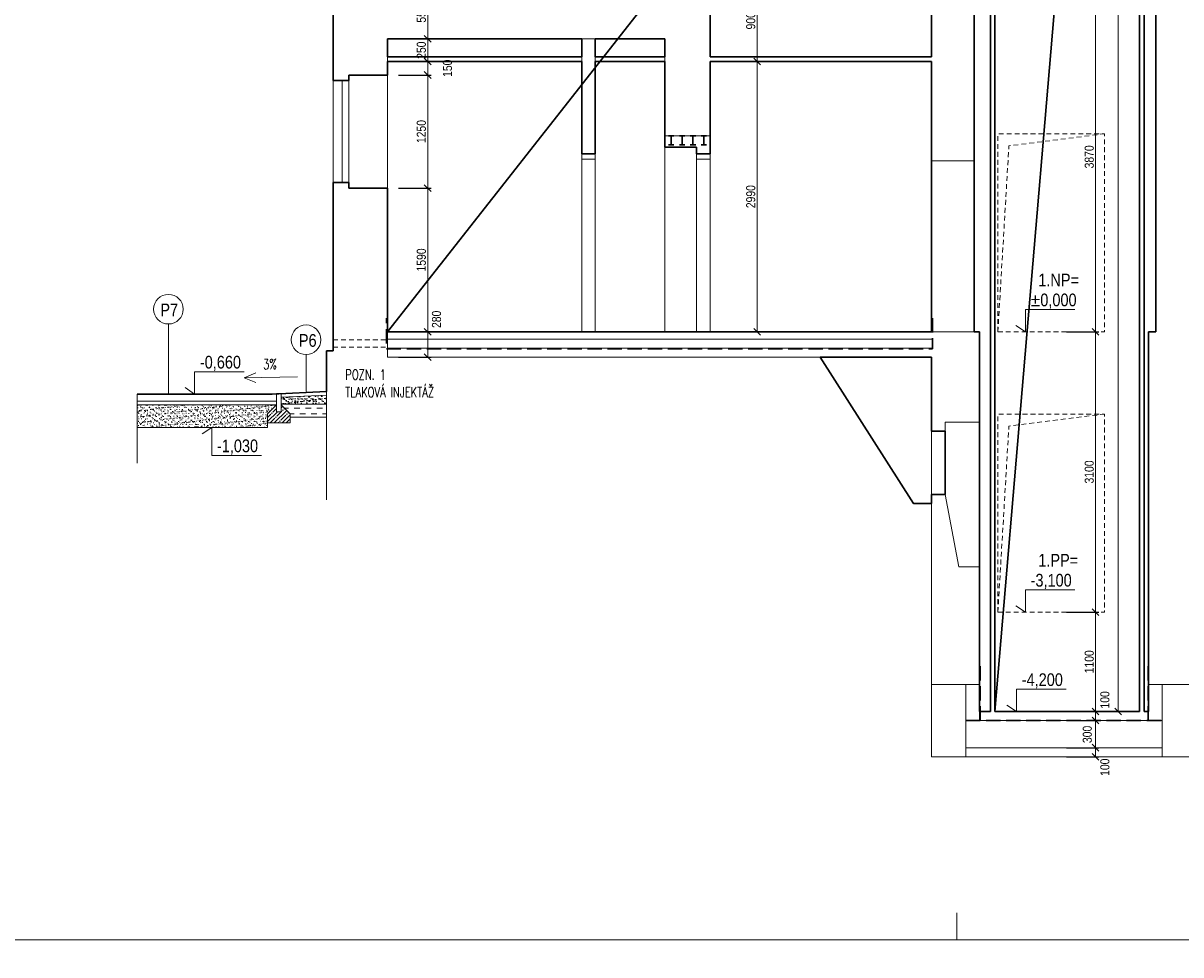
# Model space of a CAD drawing. Header units: millimetres. Extents: x -300958 to -108039, y 30118 to 292543.
# Tile 28 of 256: x -236562 to -223756, y 63017 to 73322. Entities that reach past the tile are written whole.
import ezdxf

# ---------------------------------------------------------------- set-up
doc = ezdxf.new("R2010")
doc.units = ezdxf.units.MM
doc.header["$MEASUREMENT"] = 0
doc.linetypes.add('DGN Style 2', pattern=[879.857395, 527.914437, -351.942958])
doc.linetypes.add('DGN Style 3', pattern=[888.558256, 634.684469, -253.873788])
doc.layers.get('0').update_dxf_attribs({"lineweight": 13})
doc.layers.get('Defpoints').update_dxf_attribs({"color": 3, "lineweight": 13})
for name, color, linetype, lineweight in [('dims', 7, 'Continuous', 9), ('ETAPY', 7, 'Continuous', 0), ('legenda', 7, 'Continuous', 13), ('Materiály', 1, 'Continuous', 13), ('navrh', 1, 'Continuous', 9), ('popis', 7, 'Continuous', 9), ('RAMECEK', 7, 'Continuous', 0), ('tenka', 7, 'Continuous', 13), ('výškové kóty', 7, 'Continuous', 13), ('walls', 7, 'Continuous', 13), ('zařizovací předměty', 7, 'Continuous', 9)]:
    doc.layers.add(name, color=color, linetype=linetype, lineweight=lineweight)
doc.styles.add('STYLE-0', font='ARIALN.TTF')
doc.styles.add('Style-Arial', font='arial.ttf')
doc.dimstyles.new('arch', dxfattribs={"dimscale": 50, "dimtxt": 2.5, "dimasz": 2.5, "dimexe": 1.25, "dimexo": 0.9, "dimtad": 1, "dimdec": 0, "dimtxsty": 'STYLE-0', "dimblk": 'ARCHTICK', "dimcen": 2.5, "dimadec": 0, "dimazin": 0, "dimtfac": 1, "dimtdec": 0, "dimtmove": 2, "dimatfit": 3, "dimldrblk": 'ARCHTICK', "dimfxl": 0, "dimarcsym": 0})
pattern_1 = [(37.5, (0, 0), (-1.574834, 48.170594), [0, -38, 0, -42.5, 0, -40.625]), (7.5, (0, 0), (44.244418, 70.553652), [0, -20.5, 0, -34.25, 0, -13.125]), (327.5, (-30.75, 0), (77.8535465, 0.141476), [0, -12.5, 0, -45, 0, -58.75]), (317.5, (-30.75, 0), (75.153165, 21.94189), [0, -6.25, 0, -29.5, 0, -33.75])]

# ---------------------------------------------------------------- blocks, each defined once
blk = doc.blocks.new('*U46')
at = {"layer": 'walls', "linetype": 'Continuous', "lineweight": 30}
for p, q in [((-50, -30), (-50, 30)), ((50, -30), (50, 30)), ((-50, 0), (50, 0))]:
    blk.add_line(p, q, dxfattribs=at)
blk = doc.blocks.new('_ArchTick')
at = {"color": 0, "linetype": 'ByBlock', "flags": 128}
blk.add_lwpolyline([(-0.5, -0.5), (0.5, 0.5)], dxfattribs=at)
blk = doc.blocks.new('*D629')
at = {"layer": 'Defpoints', "color": 0, "linetype": 'Continuous'}
for p in [(-225097, 73778), (-225097, 69908), (-224700, 69908)]:
    blk.add_point(p, dxfattribs=at)
at = {"layer": 'dims', "color": 0, "linetype": 'Continuous', "lineweight": -2}
for p, q in [((-225022, 73778), (-224662, 73778)), ((-225022, 69908), (-224662, 69908))]:
    blk.add_line(p, q, dxfattribs=at)
at = {"layer": 'dims', "linetype": 'Continuous', "lineweight": 0}
blk.add_line((-224700, 73778), (-224700, 69908), dxfattribs=at)
at = {"layer": 'dims', "linetype": 'Continuous', "lineweight": 0, "xscale": 75, "yscale": 75, "zscale": 75}
for p, rotation in [((-224700, 73778), 90), ((-224700, 69908), 270)]:
    blk.add_blockref('_ArchTick', p, dxfattribs=dict(at, rotation=rotation))
at = {"layer": 'dims', "color": 0, "linetype": 'Continuous', "insert": (-224769, 71843), "char_height": 100, "attachment_point": 5, "rotation": 90, "style": 'STYLE-0'}
blk.add_mtext('3870', dxfattribs=at)
blk = doc.blocks.new('*D633')
at = {"layer": 'Defpoints', "color": 0, "linetype": 'Continuous'}
for p in [(-224847, 84618), (-224847, 65708), (-224450, 65708)]:
    blk.add_point(p, dxfattribs=at)
at = {"layer": 'dims', "color": 0, "linetype": 'Continuous', "lineweight": -2}
for p, q in [((-224772, 84618), (-224412, 84618)), ((-224772, 65708), (-224412, 65708))]:
    blk.add_line(p, q, dxfattribs=at)
at = {"layer": 'dims', "linetype": 'Continuous', "lineweight": 0}
blk.add_line((-224450, 84618), (-224450, 65708), dxfattribs=at)
at = {"layer": 'dims', "linetype": 'Continuous', "lineweight": 0, "xscale": 75, "yscale": 75, "zscale": 75}
for p, rotation in [((-224450, 84618), 90), ((-224450, 65708), 270)]:
    blk.add_blockref('_ArchTick', p, dxfattribs=dict(at, rotation=rotation))
at = {"layer": 'dims', "color": 0, "linetype": 'Continuous', "insert": (-224519, 75163), "char_height": 100, "attachment_point": 5, "rotation": 90, "style": 'STYLE-0'}
blk.add_mtext('18910', dxfattribs=at)
blk = doc.blocks.new('*D634')
at = {"layer": 'Defpoints', "color": 0, "linetype": 'Continuous'}
for p in [(-225097, 69908), (-225097, 66808), (-224700, 66808)]:
    blk.add_point(p, dxfattribs=at)
at = {"layer": 'dims', "color": 0, "linetype": 'Continuous', "lineweight": -2}
for p, q in [((-225022, 69908), (-224662, 69908)), ((-225022, 66808), (-224662, 66808))]:
    blk.add_line(p, q, dxfattribs=at)
at = {"layer": 'dims', "linetype": 'Continuous', "lineweight": 0}
blk.add_line((-224700, 69908), (-224700, 66808), dxfattribs=at)
at = {"layer": 'dims', "linetype": 'Continuous', "lineweight": 0, "xscale": 75, "yscale": 75, "zscale": 75}
for p, rotation in [((-224700, 69908), 90), ((-224700, 66808), 270)]:
    blk.add_blockref('_ArchTick', p, dxfattribs=dict(at, rotation=rotation))
at = {"layer": 'dims', "color": 0, "linetype": 'Continuous', "insert": (-224769, 68358), "char_height": 100, "attachment_point": 5, "rotation": 90, "style": 'STYLE-0'}
blk.add_mtext('3100', dxfattribs=at)
blk = doc.blocks.new('*D635')
at = {"layer": 'Defpoints', "color": 0, "linetype": 'Continuous'}
for p in [(-225097, 66808), (-225097, 65708), (-224700, 65708)]:
    blk.add_point(p, dxfattribs=at)
at = {"layer": 'dims', "color": 0, "linetype": 'Continuous', "lineweight": -2}
for p, q in [((-225022, 66808), (-224662, 66808)), ((-225022, 65708), (-224662, 65708))]:
    blk.add_line(p, q, dxfattribs=at)
at = {"layer": 'dims', "linetype": 'Continuous', "lineweight": 0}
blk.add_line((-224700, 66808), (-224700, 65708), dxfattribs=at)
at = {"layer": 'dims', "linetype": 'Continuous', "lineweight": 0, "xscale": 75, "yscale": 75, "zscale": 75}
for p, rotation in [((-224700, 66808), 90), ((-224700, 65708), 270)]:
    blk.add_blockref('_ArchTick', p, dxfattribs=dict(at, rotation=rotation))
at = {"layer": 'dims', "color": 0, "linetype": 'Continuous', "insert": (-224769, 66258), "char_height": 100, "attachment_point": 5, "rotation": 90, "style": 'STYLE-0'}
blk.add_mtext('1100', dxfattribs=at)
blk = doc.blocks.new('*D636')
at = {"layer": 'Defpoints', "color": 0, "linetype": 'Continuous'}
for p in [(-225097, 65708), (-225097, 65608), (-224700, 65608)]:
    blk.add_point(p, dxfattribs=at)
at = {"layer": 'dims', "color": 0, "linetype": 'Continuous', "lineweight": -2}
for p, q in [((-225022, 65708), (-224662, 65708)), ((-225022, 65608), (-224662, 65608))]:
    blk.add_line(p, q, dxfattribs=at)
at = {"layer": 'dims', "linetype": 'Continuous', "lineweight": 0}
blk.add_line((-224700, 65708), (-224700, 65608), dxfattribs=at)
at = {"layer": 'dims', "linetype": 'Continuous', "lineweight": 0, "xscale": 75, "yscale": 75, "zscale": 75}
for p, rotation in [((-224700, 65708), 90), ((-224700, 65608), 270)]:
    blk.add_blockref('_ArchTick', p, dxfattribs=dict(at, rotation=rotation))
at = {"layer": 'dims', "color": 0, "linetype": 'Continuous', "insert": (-224596, 65837), "char_height": 100, "attachment_point": 5, "rotation": 90, "style": 'STYLE-0'}
blk.add_mtext('100', dxfattribs=at)
blk = doc.blocks.new('*D637')
at = {"layer": 'Defpoints', "color": 0, "linetype": 'Continuous'}
for p in [(-225097, 65608), (-225097, 65308), (-224700, 65308)]:
    blk.add_point(p, dxfattribs=at)
at = {"layer": 'dims', "color": 0, "linetype": 'Continuous', "lineweight": -2}
for p, q in [((-225022, 65608), (-224662, 65608)), ((-225022, 65308), (-224662, 65308))]:
    blk.add_line(p, q, dxfattribs=at)
at = {"layer": 'dims', "linetype": 'Continuous', "lineweight": 0}
blk.add_line((-224700, 65608), (-224700, 65308), dxfattribs=at)
at = {"layer": 'dims', "linetype": 'Continuous', "lineweight": 0, "xscale": 75, "yscale": 75, "zscale": 75}
for p, rotation in [((-224700, 65608), 90), ((-224700, 65308), 270)]:
    blk.add_blockref('_ArchTick', p, dxfattribs=dict(at, rotation=rotation))
at = {"layer": 'dims', "color": 0, "linetype": 'Continuous', "insert": (-224791, 65455), "char_height": 100, "attachment_point": 5, "rotation": 90, "style": 'STYLE-0'}
blk.add_mtext('300', dxfattribs=at)
blk = doc.blocks.new('*D638')
at = {"layer": 'Defpoints', "color": 0, "linetype": 'Continuous'}
for p in [(-225097, 65308), (-225097, 65208), (-224700, 65208)]:
    blk.add_point(p, dxfattribs=at)
at = {"layer": 'dims', "color": 0, "linetype": 'Continuous', "lineweight": -2}
for p, q in [((-225022, 65308), (-224662, 65308)), ((-225022, 65208), (-224662, 65208))]:
    blk.add_line(p, q, dxfattribs=at)
at = {"layer": 'dims', "linetype": 'Continuous', "lineweight": 0}
blk.add_line((-224700, 65308), (-224700, 65208), dxfattribs=at)
at = {"layer": 'dims', "linetype": 'Continuous', "lineweight": 0, "xscale": 75, "yscale": 75, "zscale": 75}
for p, rotation in [((-224700, 65308), 90), ((-224700, 65208), 270)]:
    blk.add_blockref('_ArchTick', p, dxfattribs=dict(at, rotation=rotation))
at = {"layer": 'dims', "color": 0, "linetype": 'Continuous', "insert": (-224596, 65092), "char_height": 100, "attachment_point": 5, "rotation": 90, "style": 'STYLE-0'}
blk.add_mtext('100', dxfattribs=at)
blk = doc.blocks.new('*D646')
at = {"layer": 'Defpoints', "color": 0, "linetype": 'Continuous'}
for p in [(-228551, 72898), (-228551, 69908), (-228443, 69908)]:
    blk.add_point(p, dxfattribs=at)
at = {"layer": 'dims', "color": 0, "linetype": 'Continuous', "lineweight": -2}
for p, q in [((-228476, 72898), (-228405, 72898)), ((-228476, 69908), (-228405, 69908))]:
    blk.add_line(p, q, dxfattribs=at)
at = {"layer": 'dims', "linetype": 'Continuous', "lineweight": 0}
blk.add_line((-228443, 72898), (-228443, 69908), dxfattribs=at)
at = {"layer": 'dims', "linetype": 'Continuous', "lineweight": 0, "xscale": 75, "yscale": 75, "zscale": 75}
for p, rotation in [((-228443, 72898), 90), ((-228443, 69908), 270)]:
    blk.add_blockref('_ArchTick', p, dxfattribs=dict(at, rotation=rotation))
at = {"layer": 'dims', "color": 0, "linetype": 'Continuous', "insert": (-228513, 71403), "char_height": 100, "attachment_point": 5, "rotation": 90, "style": 'STYLE-0'}
blk.add_mtext('2990', dxfattribs=at)
blk = doc.blocks.new('*D647')
at = {"layer": 'Defpoints', "color": 0, "linetype": 'Continuous'}
for p in [(-232484, 71498), (-232484, 69908), (-232087, 69908)]:
    blk.add_point(p, dxfattribs=at)
at = {"layer": 'dims', "color": 0, "linetype": 'Continuous', "lineweight": -2}
for p, q in [((-232409, 71498), (-232049, 71498)), ((-232409, 69908), (-232049, 69908))]:
    blk.add_line(p, q, dxfattribs=at)
at = {"layer": 'dims', "linetype": 'Continuous', "lineweight": 0}
blk.add_line((-232087, 71498), (-232087, 69908), dxfattribs=at)
at = {"layer": 'dims', "linetype": 'Continuous', "lineweight": 0, "xscale": 75, "yscale": 75, "zscale": 75}
for p, rotation in [((-232087, 71498), 90), ((-232087, 69908), 270)]:
    blk.add_blockref('_ArchTick', p, dxfattribs=dict(at, rotation=rotation))
at = {"layer": 'dims', "color": 0, "linetype": 'Continuous', "insert": (-232157, 70703), "char_height": 100, "attachment_point": 5, "rotation": 90, "style": 'STYLE-0'}
blk.add_mtext('1590', dxfattribs=at)
blk = doc.blocks.new('*D648')
at = {"layer": 'Defpoints', "color": 0, "linetype": 'Continuous'}
for p in [(-232484, 72748), (-232484, 71498), (-232087, 71498)]:
    blk.add_point(p, dxfattribs=at)
at = {"layer": 'dims', "color": 0, "linetype": 'Continuous', "lineweight": -2}
for p, q in [((-232409, 72748), (-232049, 72748)), ((-232409, 71498), (-232049, 71498))]:
    blk.add_line(p, q, dxfattribs=at)
at = {"layer": 'dims', "linetype": 'Continuous', "lineweight": 0}
blk.add_line((-232087, 72748), (-232087, 71498), dxfattribs=at)
at = {"layer": 'dims', "linetype": 'Continuous', "lineweight": 0, "xscale": 75, "yscale": 75, "zscale": 75}
for p, rotation in [((-232087, 72748), 90), ((-232087, 71498), 270)]:
    blk.add_blockref('_ArchTick', p, dxfattribs=dict(at, rotation=rotation))
at = {"layer": 'dims', "color": 0, "linetype": 'Continuous', "insert": (-232157, 72123), "char_height": 100, "attachment_point": 5, "rotation": 90, "style": 'STYLE-0'}
blk.add_mtext('1250', dxfattribs=at)
blk = doc.blocks.new('*D649')
at = {"layer": 'Defpoints', "color": 0, "linetype": 'Continuous'}
for p in [(-232484, 72898), (-232484, 72748), (-232087, 72748)]:
    blk.add_point(p, dxfattribs=at)
at = {"layer": 'dims', "color": 0, "linetype": 'Continuous', "lineweight": -2}
for p, q in [((-232409, 72898), (-232049, 72898)), ((-232409, 72748), (-232049, 72748))]:
    blk.add_line(p, q, dxfattribs=at)
at = {"layer": 'dims', "linetype": 'Continuous', "lineweight": 0}
blk.add_line((-232087, 72898), (-232087, 72748), dxfattribs=at)
at = {"layer": 'dims', "linetype": 'Continuous', "lineweight": 0, "xscale": 75, "yscale": 75, "zscale": 75}
for p, rotation in [((-232087, 72898), 90), ((-232087, 72748), 270)]:
    blk.add_blockref('_ArchTick', p, dxfattribs=dict(at, rotation=rotation))
at = {"layer": 'dims', "color": 0, "linetype": 'Continuous', "insert": (-231868, 72823), "char_height": 100, "attachment_point": 5, "rotation": 90, "style": 'STYLE-0'}
blk.add_mtext('150', dxfattribs=at)
blk = doc.blocks.new('*D650')
at = {"layer": 'Defpoints', "color": 0, "linetype": 'Continuous'}
for p in [(-232484, 73148), (-232484, 72898), (-232087, 72898)]:
    blk.add_point(p, dxfattribs=at)
at = {"layer": 'dims', "color": 0, "linetype": 'Continuous', "lineweight": -2}
for p, q in [((-232409, 73148), (-232049, 73148)), ((-232409, 72898), (-232049, 72898))]:
    blk.add_line(p, q, dxfattribs=at)
at = {"layer": 'dims', "linetype": 'Continuous', "lineweight": 0}
blk.add_line((-232087, 73148), (-232087, 72898), dxfattribs=at)
at = {"layer": 'dims', "linetype": 'Continuous', "lineweight": 0, "xscale": 75, "yscale": 75, "zscale": 75}
for p, rotation in [((-232087, 73148), 90), ((-232087, 72898), 270)]:
    blk.add_blockref('_ArchTick', p, dxfattribs=dict(at, rotation=rotation))
at = {"layer": 'dims', "color": 0, "linetype": 'Continuous', "insert": (-232157, 73023), "char_height": 100, "attachment_point": 5, "rotation": 90, "style": 'STYLE-0'}
blk.add_mtext('250', dxfattribs=at)
blk = doc.blocks.new('*D651')
at = {"layer": 'Defpoints', "color": 0, "linetype": 'Continuous'}
for p in [(-232484, 73698), (-232484, 73148), (-232087, 73148)]:
    blk.add_point(p, dxfattribs=at)
at = {"layer": 'dims', "color": 0, "linetype": 'Continuous', "lineweight": -2}
for p, q in [((-232409, 73698), (-232049, 73698)), ((-232409, 73148), (-232049, 73148))]:
    blk.add_line(p, q, dxfattribs=at)
at = {"layer": 'dims', "linetype": 'Continuous', "lineweight": 0}
blk.add_line((-232087, 73698), (-232087, 73148), dxfattribs=at)
at = {"layer": 'dims', "linetype": 'Continuous', "lineweight": 0, "xscale": 75, "yscale": 75, "zscale": 75}
for p, rotation in [((-232087, 73698), 90), ((-232087, 73148), 270)]:
    blk.add_blockref('_ArchTick', p, dxfattribs=dict(at, rotation=rotation))
at = {"layer": 'dims', "color": 0, "linetype": 'Continuous', "insert": (-232157, 73423), "char_height": 100, "attachment_point": 5, "rotation": 90, "style": 'STYLE-0'}
blk.add_mtext('550', dxfattribs=at)
blk = doc.blocks.new('*D948')
at = {"layer": 'Defpoints', "color": 0, "linetype": 'Continuous'}
for p in [(-232484, 69908), (-232484, 69628), (-232087, 69628)]:
    blk.add_point(p, dxfattribs=at)
at = {"layer": 'dims', "color": 0, "linetype": 'Continuous', "lineweight": -2}
for p, q in [((-232409, 69908), (-232049, 69908)), ((-232409, 69628), (-232049, 69628))]:
    blk.add_line(p, q, dxfattribs=at)
at = {"layer": 'dims', "linetype": 'Continuous', "lineweight": 0}
blk.add_line((-232087, 69908), (-232087, 69628), dxfattribs=at)
at = {"layer": 'dims', "linetype": 'Continuous', "lineweight": 0, "xscale": 75, "yscale": 75, "zscale": 75}
for p, rotation in [((-232087, 69908), 90), ((-232087, 69628), 270)]:
    blk.add_blockref('_ArchTick', p, dxfattribs=dict(at, rotation=rotation))
at = {"layer": 'dims', "color": 0, "linetype": 'Continuous', "insert": (-231989, 70046), "char_height": 100, "attachment_point": 5, "rotation": 90, "style": 'STYLE-0'}
blk.add_mtext('280', dxfattribs=at)
blk = doc.blocks.new('*D1696')
at = {"layer": 'Defpoints', "color": 0, "linetype": 'Continuous'}
for p in [(-228553, 73798), (-228553, 72898), (-228443, 72898)]:
    blk.add_point(p, dxfattribs=at)
at = {"layer": 'dims', "color": 0, "linetype": 'Continuous', "lineweight": -2}
for p, q in [((-228478, 73798), (-228405, 73798)), ((-228478, 72898), (-228405, 72898))]:
    blk.add_line(p, q, dxfattribs=at)
at = {"layer": 'dims', "linetype": 'Continuous', "lineweight": 0}
blk.add_line((-228443, 73798), (-228443, 72898), dxfattribs=at)
at = {"layer": 'dims', "linetype": 'Continuous', "lineweight": 0, "xscale": 75, "yscale": 75, "zscale": 75}
for p, rotation in [((-228443, 73798), 90), ((-228443, 72898), 270)]:
    blk.add_blockref('_ArchTick', p, dxfattribs=dict(at, rotation=rotation))
at = {"layer": 'dims', "color": 0, "linetype": 'Continuous', "insert": (-228513, 73348), "char_height": 100, "attachment_point": 5, "rotation": 90, "style": 'STYLE-0'}
blk.add_mtext('900', dxfattribs=at)

msp = doc.modelspace()

# ---------------------------------------------------------------- hatches: boundary and pattern name
at = {"layer": 'Materiály', "linetype": 'Continuous'}
h = msp.add_hatch(dxfattribs=at)
h.set_pattern_fill('AR-SAND', color=256, scale=25, style=0)
h.set_pattern_definition(pattern_1)
h.paths.add_polyline_path([(-233707.6, 69184.6), (-233707.6, 69108.2), (-233207.6, 69108.2), (-233207.6, 69208.1)])
h = msp.add_hatch(dxfattribs=at)
h.set_pattern_fill('AR-SAND', color=256, scale=25, style=0)
h.set_pattern_definition(pattern_1)
h.paths.add_polyline_path([(-235298.7, 69099.9), (-235298.7, 68849.9), (-233857.6, 68849.9), (-233857.6, 68999.6), (-233757.6, 69099.6), (-233757.6, 69099.9)])
at = {"layer": 'Materiály', "linetype": 'Continuous', "lineweight": 0}
h = msp.add_hatch(dxfattribs=at)
h.set_pattern_fill('ANSI35', color=256, scale=250, style=0)
h.set_pattern_definition([(45, (-17480, 1920), (-44.194174, 44.194174), []), (45, (-17435.806, 1920), (-44.194174, 44.194174), [78.125, -15.625, 0, -15.625])])
h.paths.add_polyline_path([(-233757.6, 69024.6), (-233757.6, 69099.6), (-233857.6, 68999.6), (-233857.6, 68899.6), (-233607.6, 68899.6), (-233607.6, 68999.6), (-233707.6, 69099.6), (-233707.6, 69024.6)])
at = {"layer": 'Materiály', "linetype": 'Continuous'}
h = msp.add_hatch(dxfattribs=at)
h.set_pattern_fill('DASH', color=256, scale=500, style=0)
h.paths.add_polyline_path([(-233207.6, 68964.9), (-233207.6, 69108.2), (-233707.6, 69108.2), (-233707.6, 69099.6), (-233607.6, 68999.6), (-233607.6, 68964.9)])

# ---------------------------------------------------------------- linework, layer by layer
at = {"layer": 'dims', "linetype": 'Continuous', "flags": 128}
msp.add_lwpolyline([(-233527.1, 69410.8), (-234117, 69398), (-233986.9, 69345.8), (-234117, 69398), (-233989.3, 69455.9)], dxfattribs=at)
at = {"layer": 'ETAPY', "linetype": 'Continuous', "lineweight": 30}
for p, q in [((-224212.6, 84618.2), (-225812.6, 65708.2)), ((-232532.6, 69908.2), (-226512.6, 77568.2))]:
    msp.add_line(p, q, dxfattribs=at)
at = {"layer": 'legenda', "linetype": 'Continuous', "lineweight": 0}
for p, q in [((-234955.1, 69994.5), (-234955.1, 69219.9)), ((-233432.7, 69656), (-233432.7, 69248.2))]:
    msp.add_line(p, q, dxfattribs=at)
for centre in [(-234955.1, 70158.3), (-233432.7, 69819.7)]:
    msp.add_circle(centre, 163.8, dxfattribs=at)
at = {"layer": 'Materiály', "linetype": 'Continuous'}
for p, q in [((-229462.6, 73148.2), (-232532.6, 73148.2)), ((-233032.6, 72688.2), (-233032.6, 71558.2)), ((-232957.6, 72688.2), (-232957.6, 71558.2)), ((-226512.6, 71798.2), (-226042.6, 71798.2)), ((-226512.6, 69908.2), (-226042.6, 69908.2)), ((-223502.6, 66008.2), (-224112.6, 66008.2)), ((-223962.6, 65208.2), (-223962.6, 66008.2))]:
    msp.add_line(p, q, dxfattribs=at)
at = {"layer": 'Materiály', "linetype": 'Continuous', "lineweight": 0}
msp.add_line((-228962.6, 72948.2), (-226512.6, 72948.2), dxfattribs=at)
at = {"layer": 'Materiály', "linetype": 'DGN Style 3', "lineweight": 30, "ltscale": 0.25}
for p, q in [((-225977.6, 65608.2), (-225977.6, 66208.2)), ((-224117.6, 65608.2), (-224117.6, 66208.2)), ((-226132.6, 65608.2), (-223962.6, 65608.2))]:
    msp.add_line(p, q, dxfattribs=at)
at = {"layer": 'Materiály', "linetype": 'DGN Style 3', "lineweight": 30, "ltscale": 0.25, "flags": 128}
msp.add_lwpolyline([(-226502.6, 70058.2), (-226502.6, 69718.2), (-232542.6, 69718.2), (-232542.6, 70058.2)], dxfattribs=at)
at = {"layer": 'Materiály', "linetype": 'Continuous', "flags": 128}
msp.add_lwpolyline([(-226362.6, 68908.2), (-225982.6, 68908.2), (-225982.6, 67308.2), (-226212.6, 67308.2), (-226362.6, 68108.2)], close=True, dxfattribs=at)
at = {"layer": 'Materiály', "linetype": 'Continuous'}
for points in [[(-230382.6, 71875.1), (-230232.6, 71875.1), (-230232.6, 73148.2), (-230382.6, 73148.2)], [(-230382.6, 72948.2), (-230382.6, 72898.2), (-232532.6, 72898.2), (-232532.6, 72948.2)], [(-229462.6, 72948.2), (-229462.6, 72898.2), (-230232.6, 72898.2), (-230232.6, 72948.2)]]:
    msp.add_3dface(points, dxfattribs=at)
at = {"layer": 'navrh', "linetype": 'DGN Style 2', "lineweight": 0, "ltscale": 0.1}
for p, q in [((-233132.6, 69818.2), (-232532.6, 69818.2)), ((-233132.6, 69738.2), (-232532.6, 69738.2))]:
    msp.add_line(p, q, dxfattribs=at)
at = {"layer": 'navrh', "linetype": 'Continuous', "lineweight": 30}
for q in [(-235298.7, 69219.9), (-233207.6, 69248.2)]:
    msp.add_line((-233807.6, 69219.9), q, dxfattribs=at)
at = {"layer": 'navrh', "linetype": 'Continuous'}
for p, q in [((-233207.6, 69208.1), (-233707.6, 69184.6)), ((-233757.6, 69139.9), (-235298.7, 69139.9)), ((-233757.6, 69099.9), (-235298.7, 69099.9)), ((-233857.6, 68999.6), (-233757.6, 69099.6)), ((-233707.6, 69108.2), (-233207.6, 69108.2)), ((-233707.6, 69099.6), (-233607.6, 68999.6)), ((-233857.6, 68849.9), (-233857.6, 68999.6)), ((-233607.6, 68999.6), (-233607.6, 68899.6))]:
    msp.add_line(p, q, dxfattribs=at)
at = {"layer": 'navrh', "linetype": 'Continuous', "flags": 128}
msp.add_lwpolyline([(-233757.6, 69224.6), (-233707.6, 69224.6), (-233707.6, 69024.6), (-233757.6, 69024.6), (-233757.6, 69224.6)], dxfattribs=at)
at = {"layer": 'RAMECEK', "linetype": 'Continuous', "lineweight": 0}
msp.add_line((-226232.6, 63182.5), (-226232.6, 63482.5), dxfattribs=at)
at = {"layer": 'RAMECEK', "linetype": 'Continuous', "lineweight": 0, "flags": 128}
for points in [[(-236732.6, 63182.5), (-205232.6, 63182.5), (-205232.6, 87932.5), (-236732.6, 87932.5)], [(-236732.6, 38432.5), (-205232.6, 38432.5), (-205232.6, 63182.5), (-236732.6, 63182.5)]]:
    msp.add_lwpolyline(points, close=True, dxfattribs=at)
at = {"layer": 'tenka', "linetype": 'Continuous'}
for p, q in [((-228962.6, 72948.2), (-226512.6, 72948.2)), ((-228962.6, 72948.2), (-226512.6, 72948.2)), ((-232532.6, 72748.2), (-232532.6, 71498.2)), ((-233132.6, 72688.2), (-233132.6, 71558.2)), ((-229462.6, 72075.1), (-228962.6, 72075.1)), ((-230382.6, 71875.1), (-230382.6, 69908.2)), ((-230232.6, 71875.1), (-230232.6, 69908.2)), ((-229462.6, 71950.1), (-229462.6, 69908.2)), ((-229112.6, 71875.1), (-229112.6, 69908.2)), ((-228962.6, 71875.1), (-228962.6, 69908.2)), ((-230382.6, 71818.2), (-230232.6, 71818.2)), ((-229112.6, 71818.2), (-228962.6, 71818.2)), ((-232532.6, 69628.2), (-227746.6, 69628.2)), ((-235298.7, 69219.9), (-235298.7, 68455.5)), ((-233207.6, 69248.2), (-233207.6, 68048.2)), ((-233607.6, 68899.6), (-233857.6, 68899.6)), ((-233607.6, 68964.9), (-233207.6, 68964.9)), ((-233857.6, 68849.9), (-235298.7, 68849.9)), ((-226512.6, 68008.2), (-226512.6, 65208.2)), ((-225982.6, 66008.2), (-226512.6, 66008.2)), ((-226132.6, 65208.2), (-226132.6, 66008.2)), ((-225982.6, 65708.2), (-225982.6, 65608.2)), ((-224112.6, 65708.2), (-224112.6, 65608.2)), ((-226132.6, 65608.2), (-223962.6, 65608.2)), ((-226512.6, 65208.2), (-223502.6, 65208.2)), ((-226132.6, 65308.2), (-223962.6, 65308.2))]:
    msp.add_line(p, q, dxfattribs=at)
at = {"layer": 'tenka', "linetype": 'Continuous', "lineweight": 0}
for p, q in [((-232532.6, 69908.2), (-232532.6, 69628.2)), ((-229462.6, 69828.2), (-232532.6, 69828.2)), ((-229462.6, 69828.2), (-226502.6, 69828.2)), ((-229200.6, 69728.2), (-232532.6, 69728.2)), ((-229200.6, 69728.2), (-226502.6, 69728.2))]:
    msp.add_line(p, q, dxfattribs=at)
at = {"layer": 'tenka', "linetype": 'DGN Style 2', "ltscale": 0.1, "flags": 128}
for points in [[(-225779.6, 69908.2), (-225658, 71964.9), (-224599.6, 72098.2)], [(-225779.6, 66808.2), (-225658, 68864.9), (-224599.6, 68998.2)]]:
    msp.add_lwpolyline(points, dxfattribs=at)
for points in [[(-225779.6, 69908.2), (-224599.6, 69908.2), (-224599.6, 72098.2), (-225779.6, 72098.2)], [(-225779.6, 66808.2), (-224599.6, 66808.2), (-224599.6, 68998.2), (-225779.6, 68998.2)]]:
    msp.add_lwpolyline(points, close=True, dxfattribs=at)
at = {"layer": 'výškové kóty', "linetype": 'Continuous', "lineweight": 0, "flags": 128}
for points in [[(-224926.8, 70153.6), (-225475.5, 70153.6), (-225475.5, 69908.2), (-225582, 69978.6)], [(-234116, 69465.3), (-234664.7, 69465.3), (-234664.7, 69219.9), (-234771.1, 69290.3)], [(-233927, 68539.8), (-234475.6, 68539.8), (-234475.6, 68849.9), (-234582.1, 68779.4)], [(-224926.8, 67053.6), (-225475.5, 67053.6), (-225475.5, 66808.2), (-225582, 66878.6)], [(-225024.7, 65953.6), (-225573.4, 65953.6), (-225573.4, 65708.2), (-225679.8, 65778.6)]]:
    msp.add_lwpolyline(points, dxfattribs=at)
at = {"layer": 'walls', "linetype": 'Continuous', "lineweight": 30}
for p, q in [((-225862.6, 84618.2), (-225862.6, 65708.2)), ((-225812.6, 84618.2), (-225812.6, 65708.2)), ((-224212.6, 84618.2), (-224212.6, 65708.2)), ((-224162.6, 84618.2), (-224162.6, 65708.2)), ((-224032.6, 72898.2), (-224032.6, 77768.2)), ((-233132.6, 72688.2), (-233132.6, 74748.2)), ((-226042.6, 71798.2), (-226042.6, 73798.2)), ((-228962.6, 73598.2), (-228962.6, 72948.2)), ((-226512.6, 73598.2), (-226512.6, 72948.2)), ((-230382.6, 73148.2), (-232532.6, 73148.2)), ((-232532.6, 72948.2), (-232532.6, 73148.2)), ((-230382.6, 73148.2), (-230382.6, 72948.2)), ((-229462.6, 73148.2), (-230232.6, 73148.2)), ((-230232.6, 73148.2), (-230232.6, 72948.2)), ((-229462.6, 73148.2), (-229462.6, 72948.2)), ((-230382.6, 72948.2), (-232532.6, 72948.2)), ((-232532.6, 72748.2), (-232532.6, 72898.2)), ((-230382.6, 72898.2), (-232532.6, 72898.2)), ((-230382.6, 72898.2), (-230382.6, 71875.1)), ((-229462.6, 72948.2), (-230232.6, 72948.2)), ((-229462.6, 72898.2), (-230232.6, 72898.2)), ((-230232.6, 72898.2), (-230232.6, 71875.1)), ((-229462.6, 72898.2), (-229462.6, 71950.1)), ((-228962.6, 72948.2), (-226512.6, 72948.2)), ((-228962.6, 72898.2), (-226512.6, 72898.2)), ((-228962.6, 72898.2), (-228962.6, 71950.1)), ((-226512.6, 72898.2), (-226512.6, 71798.2)), ((-224032.6, 69908.2), (-224032.6, 72898.2)), ((-232532.6, 72748.2), (-232957.6, 72748.2)), ((-232957.6, 72688.2), (-232957.6, 72748.2)), ((-232957.6, 72688.2), (-233132.6, 72688.2)), ((-230382.6, 71875.1), (-230232.6, 71875.1)), ((-230232.6, 71925.1), (-230232.6, 71875.1)), ((-229462.6, 71950.1), (-229112.6, 71950.1)), ((-229112.6, 71950.1), (-229112.6, 71875.1)), ((-229112.6, 71875.1), (-228962.6, 71875.1)), ((-228962.6, 71950.1), (-228962.6, 71875.1)), ((-226512.6, 71798.2), (-226512.6, 69908.2)), ((-226042.6, 71798.2), (-226042.6, 69908.2)), ((-233132.6, 69698.2), (-233132.6, 71558.2)), ((-233132.6, 71558.2), (-232957.6, 71558.2)), ((-232957.6, 71558.2), (-232957.6, 71498.2)), ((-232532.6, 71498.2), (-232957.6, 71498.2)), ((-232532.6, 69908.2), (-232532.6, 71498.2)), ((-229462.6, 69908.2), (-232532.6, 69908.2)), ((-229462.6, 69908.2), (-228962.6, 69908.2)), ((-228962.6, 69908.2), (-226512.6, 69908.2)), ((-225982.6, 69908.2), (-226042.6, 69908.2)), ((-225982.6, 69908.2), (-225982.6, 68908.2)), ((-224112.6, 66808.2), (-224112.6, 69908.2)), ((-224112.6, 69908.2), (-224032.6, 69908.2)), ((-233132.6, 69698.2), (-233207.6, 69698.2)), ((-233207.6, 69698.2), (-233207.6, 69248.2)), ((-227746.6, 69628.2), (-226512.6, 69628.2)), ((-226512.6, 69628.2), (-226512.6, 68808.2)), ((-225982.6, 68908.2), (-225982.6, 67308.2)), ((-226362.6, 68808.2), (-226512.6, 68808.2)), ((-226362.6, 68808.2), (-226362.6, 68108.2)), ((-226512.6, 68008.2), (-226512.6, 68108.2)), ((-226362.6, 68108.2), (-226512.6, 68108.2)), ((-225982.6, 66808.2), (-225982.6, 67308.2)), ((-225982.6, 66808.2), (-225982.6, 65708.2)), ((-224112.6, 66808.2), (-224112.6, 65708.2)), ((-225982.6, 65708.2), (-225862.6, 65708.2)), ((-225812.6, 65708.2), (-224212.6, 65708.2)), ((-224162.6, 65708.2), (-224112.6, 65708.2))]:
    msp.add_line(p, q, dxfattribs=at)
at = {"layer": 'walls', "linetype": 'Continuous', "lineweight": 30, "flags": 128}
msp.add_lwpolyline([(-226512.6, 68008.2), (-226712.6, 68008.2), (-227746.6, 69628.2)], dxfattribs=at)
at = {"layer": 'zařizovací předměty', "linetype": 'Continuous'}
for p, q in [((-225982.6, 67308.2), (-225982.6, 68908.2)), ((-226512.6, 68108.2), (-226512.6, 68808.2)), ((-226362.6, 68108.2), (-226362.6, 68808.2))]:
    msp.add_line(p, q, dxfattribs=at)

# ---------------------------------------------------------------- block references
at = {"layer": 'walls', "linetype": 'Continuous', "lineweight": 30, "extrusion": (0, 0, -1), "rotation": 90}
for p in [(229392.6, 72025.1), (229272.6, 72025.1)]:
    msp.add_blockref('*U46', p, dxfattribs=at)
at = {"layer": 'walls', "linetype": 'Continuous', "lineweight": 30, "rotation": 90}
for p in [(-229152.6, 72025.1), (-229032.6, 72025.1)]:
    msp.add_blockref('*U46', p, dxfattribs=at)

# ---------------------------------------------------------------- texts
at = {"layer": 'dims', "linetype": 'Continuous', "insert": (-233907.3, 69548.3), "char_height": 112, "attachment_point": 4, "rotation": 1.24389, "line_spacing_factor": 0.765173, "style": 'Style-Arial'}
msp.add_mtext('{\\Fromans|c238;\\W0.71429;3%}', dxfattribs=at)
at = {"layer": 'legenda', "linetype": 'Continuous', "lineweight": 0, "char_height": 140, "style": 'STYLE-0'}
for s, insert, width, attachment_point in [('P7', (-234946.1, 70221), 226.665, 2), ('P6', (-233511.5, 69882.5), 1046.843, 1)]:
    msp.add_mtext(s, dxfattribs=dict(at, insert=insert, width=width, attachment_point=attachment_point))
at = {"layer": 'popis', "linetype": 'Continuous', "char_height": 112, "attachment_point": 4, "rotation": 0.00116, "line_spacing_factor": 0.765173, "style": 'Style-Arial'}
for s, insert in [('{\\Fromans|c238;\\W0.71429;POZN. 1}', (-232997.7, 69434.5)), ('{\\Fromans|c238;\\W0.71429;TLAKOVÁ INJEKTÁŽ}', (-232997.7, 69240.2))]:
    msp.add_mtext(s, dxfattribs=dict(at, insert=insert))
at = {"layer": 'výškové kóty', "linetype": 'Continuous', "lineweight": 0, "char_height": 140, "width": 1046.843, "attachment_point": 1, "style": 'STYLE-0'}
for s, insert in [('1.NP=', (-225332.6, 70551.2)), ('%%P0,000', (-225417.8, 70330.5)), ('-0,660', (-234606.9, 69642.2)), ('-1,030', (-234417.9, 68716.7)), ('1.PP=', (-225332.6, 67451.2)), ('-3,100', (-225417.8, 67230.5)), ('-4,200', (-225515.6, 66130.5))]:
    msp.add_mtext(s, dxfattribs=dict(at, insert=insert))

# ---------------------------------------------------------------- dimensions: what is measured, and where the dimension line sits
at = {"layer": 'dims', "linetype": 'Continuous'}
for base, p1, p2, picture, middle in [((-224449.6, 65708.2), (-224846.6, 84618.2), (-224846.6, 65708.2), '*D633', (-224519.4, 75163.2)), ((-228442.9, 72898.2), (-228553, 73798.2), (-228553, 72898.2), '*D1696', (-228512.7, 73348.2)), ((-224699.6, 69908.2), (-225096.6, 73778.2), (-225096.6, 69908.2), '*D629', (-224769.4, 71843.2)), ((-232086.9, 73148.2), (-232483.9, 73698.2), (-232483.9, 73148.2), '*D651', (-232156.7, 73423.2)), ((-232086.9, 72898.2), (-232483.9, 73148.2), (-232483.9, 72898.2), '*D650', (-232156.7, 73023.2)), ((-232086.9, 72748.2), (-232483.9, 72898.2), (-232483.9, 72748.2), '*D649', (-231868.1, 72823.2)), ((-228442.9, 69908.2), (-228550.6, 72898.2), (-228550.6, 69908.2), '*D646', (-228512.7, 71403.2)), ((-232086.9, 71498.2), (-232483.9, 72748.2), (-232483.9, 71498.2), '*D648', (-232156.7, 72123.2)), ((-232086.9, 69908.2), (-232483.9, 71498.2), (-232483.9, 69908.2), '*D647', (-232156.7, 70703.2)), ((-224699.6, 66808.2), (-225096.6, 69908.2), (-225096.6, 66808.2), '*D634', (-224769.4, 68358.2)), ((-224699.6, 65708.2), (-225096.6, 66808.2), (-225096.6, 65708.2), '*D635', (-224769.4, 66258.2))]:
    dim = msp.add_linear_dim(base=base, p1=p1, p2=p2, angle=90, dimstyle='arch', override={"dimtxt": 2, "dimasz": 1.5, "dimexe": 0.75, "dimexo": 1.5, "dimgap": 0.375, "dimcen": 0.05, "dimclrd": 256, "dimlwd": 0}, dxfattribs=at)
    dim.commit()
    dim.dimension.update_dxf_attribs({"geometry": picture, "text_midpoint": middle})
for base, p1, p2, picture, middle in [((-232086.9, 69628.2), (-232483.9, 69908.2), (-232483.9, 69628.2), '*D948', (-231988.6, 70045.9)), ((-224699.6, 65608.2), (-225096.6, 65708.2), (-225096.6, 65608.2), '*D636', (-224595.6, 65836.9)), ((-224699.6, 65308.2), (-225096.6, 65608.2), (-225096.6, 65308.2), '*D637', (-224790.7, 65455.2)), ((-224699.6, 65208.2), (-225096.6, 65308.2), (-225096.6, 65208.2), '*D638', (-224595.6, 65092.4))]:
    dim = msp.add_linear_dim(base=base, p1=p1, p2=p2, angle=90, dimstyle='arch', override={"dimtxt": 2, "dimasz": 1.5, "dimexe": 0.75, "dimexo": 1.5, "dimgap": 0.375, "dimcen": 0.05, "dimclrd": 256, "dimlwd": 0}, dxfattribs=at)
    dim.commit()
    dim.dimension.update_dxf_attribs({"geometry": picture, "text_midpoint": middle, "dimtype": 160})

doc.saveas('drawing.dxf')
